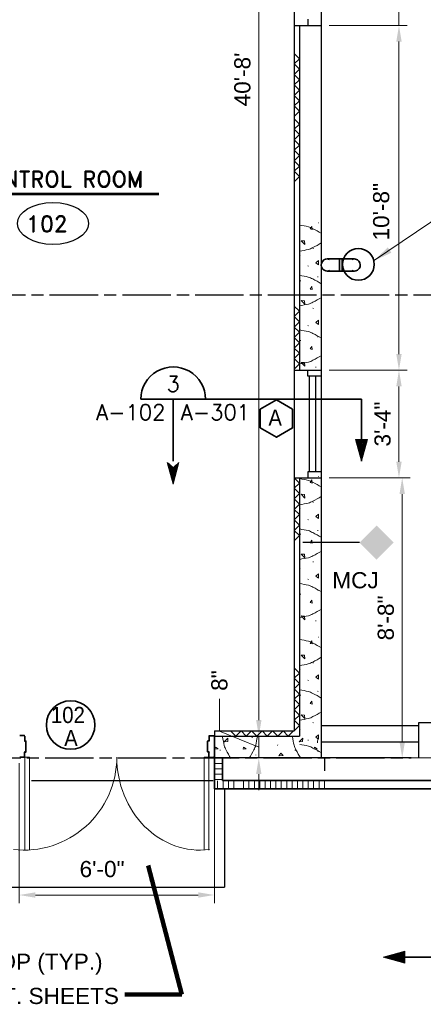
# Model space of a CAD drawing. Extents: x 394 to 1755, y 1847 to 2768.
# Tile 2 of 10: x 627 to 776, y 1889 to 2255. Entities that reach past the tile are written whole.
import ezdxf
from ezdxf.enums import TextEntityAlignment as Align

# ---------------------------------------------------------------- set-up
doc = ezdxf.new("R2010")
doc.units = 0
doc.header["$MEASUREMENT"] = 0
doc.linetypes.add('ACAD_ISO03W100', pattern=[360, 144, -216])
doc.linetypes.add('ACAD_ISO08W100', pattern=[36, 24, -3, 6, -3])
for name, color, linetype, lineweight in [('06_G-Anno-Symb', 6, 'Continuous', 5), ('A-Anno-Dims', 33, 'Continuous', 25), ('A-Anno-Patt', 152, 'Continuous', 18), ('A-Anno-Symb', 6, 'Continuous', 35), ('A-Anno-Text', 53, 'Continuous', 25), ('A-Flor-Spcl', 3, 'Continuous', 35), ('A-Glaz-Full', 1, 'Continuous', 25), ('A-Join-Ctrl', 1, 'ACAD_ISO03W100', 25), ('A-Wall-Cntr', 5, 'ACAD_ISO08W100', 18), ('A-Wall-Full-Extr', 2, 'Continuous', 35), ('A-Wall-Full-Intr', 3, 'Continuous', 25), ('A-Wall-Jamb', 1, 'Continuous', 25), ('od37a201$0$A-Elev-Fixt', 2, 'Continuous', 35), ('od38a1 plan$0$Level 1', 7, 'Continuous', 18), ('pe26ac01$0$A-Door-Prht', 6, 'Continuous', 35)]:
    doc.layers.add(name, color=color, linetype=linetype, lineweight=lineweight)
for name, color, linetype in [('14_A-FLOR-NUMB', 4, 'Continuous'), ('52', 7, 'Continuous'), ('TEXT', 1, 'Continuous')]:
    doc.layers.add(name, color=color, linetype=linetype)
doc.styles.add('notes', font='ARIAL.TTF')
doc.styles.add('ROMAND', font='romand.shx')
doc.styles.get("Standard").update_dxf_attribs({"font": 'txt.shx'})
doc.styles.add('Text', font='ARIAL.TTF', dxfattribs={"height": 0.125})
doc.dimstyles.new('EARCH', dxfattribs={"dimtxt": 0.125, "dimasz": 0.125, "dimexe": 0.0625, "dimexo": 0.0625, "dimgap": 0.0625, "dimtad": 1, "dimdec": 4, "dimzin": 3, "dimdsep": 46, "dimlunit": 4, "dimtxsty": 'notes', "dimcen": 0, "dimclrd": 256, "dimclre": 256, "dimadec": 0, "dimazin": 0, "dimtfac": 0.75, "dimtdec": 4, "dimtmove": 1, "dimatfit": 3, "dimfxl": 0, "dimfrac": 1, "dimtolj": 1, "dimtzin": 3, "dimlwd": 18, "dimlwe": 18, "dimarcsym": 0})
doc.dimstyles.new('Std-Arch', dxfattribs={"dimtxt": 0.125, "dimasz": 0.15, "dimexe": 0.0625, "dimexo": 0.0625, "dimgap": 0.0625, "dimtad": 1, "dimdec": 4, "dimzin": 11, "dimdsep": 46, "dimlunit": 4, "dimtxsty": 'Text', "dimcen": 0.09, "dimclrd": 256, "dimclre": 256, "dimadec": 4, "dimazin": 3, "dimtfac": 1, "dimtdec": 4, "dimtofl": 0, "dimtmove": 1, "dimatfit": 3, "dimfxl": 0, "dimfrac": 2, "dimtzin": 11, "dimlwd": 18, "dimlwe": 18, "dimarcsym": 0})

# ---------------------------------------------------------------- blocks, each defined once
blk = doc.blocks.new('*D160')
at = {"layer": 'A-Anno-Dims', "lineweight": 18}
for p, q in [((700.84, 2002.7), (700.84, 1990.7)), ((715.44, 2000.87), (715.44, 1994.87)), ((715.44, 1984.83), (700.84, 1990.7)), ((728.76, 1988.87), (712.44, 1988.87)), ((715.44, 1988.87), (715.44, 1980.78)), ((728.76, 1980.78), (712.44, 1980.78)), ((715.44, 1974.78), (715.44, 1968.78))]:
    blk.add_line(p, q, dxfattribs=at)
blk.add_solid([(716.44, 1994.87), (715.44, 1988.87), (714.44, 1994.87)], dxfattribs=at)
at = {"layer": 'A-Anno-Dims', "lineweight": 18, "extrusion": (0, 0, -1)}
blk.add_solid([(-714.44, 1974.78), (-715.44, 1980.78), (-716.44, 1974.78)], dxfattribs=at)
at = {"layer": 'A-Anno-Dims', "linetype": 'Continuous', "lineweight": 18, "insert": (700.84, 2009.52), "char_height": 6, "attachment_point": 5, "rotation": 90, "style": 'notes'}
blk.add_mtext('8"', dxfattribs=at)
blk = doc.blocks.new('*D76')
at = {"layer": 'A-Anno-Dims', "lineweight": 18}
for p, q in [((768.65, 2304.76), (768.65, 2298.76)), ((742.79, 2292.76), (771.65, 2292.76)), ((768.65, 2292.76), (768.65, 2252.78)), ((745.79, 2252.78), (771.65, 2252.78)), ((768.65, 2246.78), (768.65, 2240.78))]:
    blk.add_line(p, q, dxfattribs=at)
blk.add_solid([(769.65, 2298.76), (768.65, 2292.76), (767.65, 2298.76)], dxfattribs=at)
at = {"layer": 'A-Anno-Dims', "lineweight": 18, "extrusion": (0, 0, -1)}
blk.add_solid([(-767.65, 2246.78), (-768.65, 2252.78), (-769.65, 2246.78)], dxfattribs=at)
at = {"layer": 'A-Anno-Dims', "linetype": 'Continuous', "style": 'notes'}
blk.add_text('3\'-4"', height=6, rotation=90, dxfattribs=at).set_placement((763.12, 2261.57), align=Align.MIDDLE_LEFT)
blk = doc.blocks.new('*D77')
at = {"layer": 'A-Anno-Dims', "lineweight": 18}
for p, q in [((742.79, 2252.78), (771.65, 2252.78)), ((768.65, 2246.78), (768.65, 2130.76)), ((742.79, 2124.76), (771.65, 2124.76))]:
    blk.add_line(p, q, dxfattribs=at)
at = {"layer": 'A-Anno-Dims', "lineweight": 18, "extrusion": (0, 0, -1)}
blk.add_solid([(-767.65, 2246.78), (-768.65, 2252.78), (-769.65, 2246.78)], dxfattribs=at)
at = {"layer": 'A-Anno-Dims', "lineweight": 18}
blk.add_solid([(769.65, 2130.76), (768.65, 2124.76), (767.65, 2130.76)], dxfattribs=at)
at = {"layer": 'A-Anno-Dims', "linetype": 'Continuous', "style": 'notes'}
blk.add_text('10\'-8"', height=6, rotation=90, dxfattribs=at).set_placement((762.04, 2172.93), align=Align.MIDDLE_LEFT)
blk = doc.blocks.new('*D39')
at = {"layer": 'A-Anno-Dims', "lineweight": 18}
for p, q in [((742.79, 2124.76), (771.65, 2124.76)), ((768.65, 2118.76), (768.65, 2090.79)), ((742.79, 2084.79), (771.65, 2084.79))]:
    blk.add_line(p, q, dxfattribs=at)
at = {"layer": 'A-Anno-Dims'}
for points in [[(767.65, 2118.76), (769.65, 2118.76), (768.65, 2124.76)], [(767.65, 2090.79), (769.65, 2090.79), (768.65, 2084.79)]]:
    blk.add_solid(points, dxfattribs=at)
at = {"layer": 'A-Anno-Dims', "insert": (762.59, 2104.77), "char_height": 6, "attachment_point": 5, "rotation": 90, "style": 'notes'}
blk.add_mtext('\\A1;3\'-4"', dxfattribs=at)
blk = doc.blocks.new('*D40')
at = {"layer": 'A-Anno-Dims', "lineweight": 18}
for p, q in [((742.79, 2084.79), (771.65, 2084.79)), ((768.65, 2078.79), (768.65, 1986.78)), ((742.79, 1980.78), (771.65, 1980.78))]:
    blk.add_line(p, q, dxfattribs=at)
at = {"layer": 'A-Anno-Dims'}
for points in [[(767.65, 2078.79), (769.65, 2078.79), (768.65, 2084.79)], [(767.65, 1986.78), (769.65, 1986.78), (768.65, 1980.78)]]:
    blk.add_solid(points, dxfattribs=at)
at = {"layer": 'A-Anno-Dims', "insert": (762.59, 2032.78), "char_height": 6, "attachment_point": 5, "rotation": 90, "style": 'notes'}
blk.add_mtext('\\A1;8\'-8"', dxfattribs=at)
blk = doc.blocks.new('rmno')
at = {"layer": '14_A-FLOR-NUMB'}
blk.add_ellipse((0, 0), major_axis=(52.8, 0), ratio=0.590246, dxfattribs=at)
at = {"layer": 'TEXT', "linetype": 'ByBlock', "style": 'ROMAND'}
blk.add_attdef('X', (-39.8, -12.6), '', height=24, dxfattribs=at)
blk = doc.blocks.new('ROOMNAME')
at = {"color": 0, "lineweight": 40, "style": 'ROMAND'}
blk.add_attdef('X', (-12.2, -12.1), '', height=24, dxfattribs=at)
blk = doc.blocks.new('*D54')
at = {"layer": 'A-Anno-Dims', "lineweight": 18}
for p, q in [((728.76, 2476.52), (713.64, 2476.52)), ((716.64, 1994.87), (716.64, 2470.52)), ((728.76, 1988.87), (713.64, 1988.87))]:
    blk.add_line(p, q, dxfattribs=at)
at = {"layer": 'A-Anno-Dims'}
for points in [[(715.64, 2470.52), (717.64, 2470.52), (716.64, 2476.52)], [(715.64, 1994.87), (717.64, 1994.87), (716.64, 1988.87)]]:
    blk.add_solid(points, dxfattribs=at)
at = {"layer": 'A-Anno-Dims', "insert": (710.58, 2232.7), "char_height": 6, "attachment_point": 5, "rotation": 90, "style": 'notes'}
blk.add_mtext("\\A1;40'-8'", dxfattribs=at)
blk = doc.blocks.new('*D55')
at = {"layer": 'A-Anno-Dims', "lineweight": 18}
for p, q in [((742.35, 2484.75), (817.5, 2484.75)), ((814.5, 1986.78), (814.5, 2478.75)), ((742.79, 1980.78), (817.5, 1980.78))]:
    blk.add_line(p, q, dxfattribs=at)
at = {"layer": 'A-Anno-Dims'}
for points in [[(813.5, 2478.75), (815.5, 2478.75), (814.5, 2484.75)], [(813.5, 1986.78), (815.5, 1986.78), (814.5, 1980.78)]]:
    blk.add_solid(points, dxfattribs=at)
at = {"layer": 'A-Anno-Dims', "insert": (808.44, 2350.6), "char_height": 6, "attachment_point": 5, "rotation": 90, "style": 'notes'}
blk.add_mtext('\\A1;42\'-0"', dxfattribs=at)
blk = doc.blocks.new('8CMU')
for p, q in [((10.05, 7.7), (10.05, 7.98)), ((19.64, 7.89), (19.56, 8.09)), ((32.25, 7.7), (32.25, 7.98)), ((41.84, 7.89), (41.76, 8.09)), ((15.5, 4.89), (15.6, 5.11)), ((37.69, 4.89), (37.81, 5.11)), ((0.14, 2.01), (0.18, 2.29)), ((11.45, 1.29), (11.47, 1.49)), ((21.99, 3), (22.03, 3.27)), ((33.64, 1.29), (33.67, 1.49)), ((44.2, 3), (44.24, 3.27)), ((53.72, 1.09), (53.74, 1.3))]:
    blk.add_line(p, q)
for points, knots in [([(1.38, 8.09), (1.59, 7.02), (1.8, 5.95), (2.01, 4.88), (2.13, 4.28), (2.46, 3.75), (2.73, 3.2), (3.27, 2.13), (3.82, 1.09), (4.49, 0.09)], [0, 0, 0, 0, 0.377497, 0.377497, 0.377497, 0.58782, 0.58782, 0.58782, 1, 1, 1, 1]), ([(13.98, 8.09), (13.77, 7.02), (13.56, 5.95), (13.35, 4.88), (13.23, 4.28), (12.9, 3.75), (12.63, 3.2), (12.09, 2.13), (11.54, 1.09), (10.87, 0.09)], [0, 0, 0, 0, 0.377499, 0.377499, 0.377499, 0.587821, 0.587821, 0.587821, 1, 1, 1, 1]), ([(22.93, 8.09), (23.14, 7.02), (23.35, 5.95), (23.56, 4.88), (23.68, 4.28), (24.01, 3.75), (24.28, 3.2), (24.82, 2.13), (25.37, 1.09), (26.04, 0.09)], [0, 0, 0, 0, 0.377499, 0.377499, 0.377499, 0.587821, 0.587821, 0.587821, 1, 1, 1, 1]), ([(34.23, 8.09), (34.03, 7.05), (33.82, 6), (33.62, 4.96), (33.5, 4.36), (33.17, 3.83), (32.9, 3.28), (32.36, 2.21), (31.81, 1.17), (31.14, 0.17)], [0, 0, 0, 0, 0.371607, 0.371607, 0.371607, 0.58392, 0.58392, 0.58392, 1, 1, 1, 1]), ([(43.22, 8.09), (43.42, 7.05), (43.63, 6), (43.83, 4.96), (43.95, 4.36), (44.28, 3.83), (44.55, 3.28), (45.09, 2.21), (45.64, 1.17), (46.31, 0.17)], [0, 0, 0, 0, 0.371609, 0.371609, 0.371609, 0.583921, 0.583921, 0.583921, 1, 1, 1, 1]), ([(52.92, 8.09), (52.71, 7.02), (52.5, 5.95), (52.29, 4.88), (52.17, 4.28), (51.85, 3.75), (51.57, 3.2), (51.04, 2.13), (50.48, 1.09), (49.82, 0.09)], [0, 0, 0, 0, 0.377497, 0.377497, 0.377497, 0.58782, 0.58782, 0.58782, 1, 1, 1, 1])]:
    blk.add_open_spline(points, degree=3, knots=knots)
for points in [[(1.87, 6.35), (1.94, 7.6), (0.55, 6.25)], [(24.84, 6.35), (24.9, 7.6), (23.52, 6.25)], [(47.04, 6.35), (47.1, 7.6), (45.72, 6.25)], [(6.73, 3.49), (7.86, 3.64), (6.91, 4.28)], [(28.93, 3.49), (30.06, 3.64), (29.11, 4.28)], [(51.29, 3.49), (52.43, 3.64), (51.47, 4.28)], [(15.96, 1.09), (16.71, 2.09), (17.56, 1.13)], [(38.16, 1.09), (38.91, 2.09), (39.76, 1.13)]]:
    blk.add_3dface(points)
blk = doc.blocks.new('stud')
at = {"layer": '52'}
for p, q in [((0, 0), (150, 150)), ((300, 0), (150, 150)), ((300, 0), (450, 150)), ((600, 0), (450, 150)), ((600, 0), (750, 150)), ((900, 0), (750, 150)), ((900, 0), (1050, 150)), ((1200, 0), (1050, 150)), ((1200, 0), (1350, 150)), ((1500, 0), (1350, 150)), ((1500, 0), (1650, 150)), ((1800, 0), (1650, 150))]:
    blk.add_line(p, q, dxfattribs=at)
blk = doc.blocks.new('od37a201$0$PELDN')
blk.add_line((-0.0938, 0.0468), (-0.0938, -0.0469))
blk.add_arc((0, 0), 0.0469, 245.29111, 112.81672)
blk = doc.blocks.new('MCJ')
blk.add_line((-21, 0), (0, 0))
at = {"extrusion": (0, 0, -1)}
blk.add_solid([(27.36, -6.366), (20.997, 0.003), (33.723, -0.009), (27.36, 6.36)], dxfattribs=at)
blk = doc.blocks.new('*D163')
at = {"layer": 'A-Anno-Dims', "lineweight": 18}
for p, q in [((626.53, 1978.86), (626.53, 1926.9)), ((698.96, 1977.78), (698.96, 1926.9)), ((632.53, 1929.9), (692.96, 1929.9))]:
    blk.add_line(p, q, dxfattribs=at)
blk.add_solid([(632.53, 1928.9), (626.53, 1929.9), (632.53, 1930.9)], dxfattribs=at)
at = {"layer": 'A-Anno-Dims', "lineweight": 18, "extrusion": (0, 0, -1)}
blk.add_solid([(-692.96, 1930.9), (-698.96, 1929.9), (-692.96, 1928.9)], dxfattribs=at)
at = {"layer": 'A-Anno-Dims', "linetype": 'Continuous', "lineweight": 18, "style": 'notes'}
blk.add_text('6\'-0"', height=6, dxfattribs=at).set_placement((648.95, 1939.55), align=Align.MIDDLE_LEFT)

msp = doc.modelspace()

# ---------------------------------------------------------------- linework, layer by layer
msp.add_line((699.01146, 1981.76266), (698.98784, 1981.96516))
at = {"layer": '06_G-Anno-Symb', "linetype": 'Continuous', "lineweight": 35}
for p, q in [((710.25919, 2113.96291), (671.6749, 2113.96806)), ((683.66721, 2113.96291), (683.66721, 2090.93491)), ((753.56732, 2113.96291), (710.25919, 2113.96291)), ((753.56732, 2113.96291), (753.56732, 2090.93491)), ((820.72072, 1906.862), (767.51035, 1906.862))]:
    msp.add_line(p, q, dxfattribs=at)
at = {"layer": '06_G-Anno-Symb', "linetype": 'Continuous', "lineweight": 20}
for p, q in [((755.72732, 2099.04691), (751.35332, 2099.04691)), ((751.35332, 2099.04691), (753.56732, 2090.93491)), ((755.57132, 2098.96891), (751.50332, 2098.99291)), ((751.50332, 2098.99291), (753.55532, 2091.29491)), ((755.37332, 2098.81891), (751.70132, 2098.88491)), ((751.70132, 2098.88491), (753.55532, 2091.68491)), ((755.13332, 2098.60291), (751.95332, 2098.68691)), ((751.95332, 2098.68691), (753.53132, 2092.12291)), ((754.92932, 2098.40491), (752.19332, 2098.44091)), ((752.19332, 2098.44091), (753.52532, 2092.63891)), ((753.53132, 2092.12291), (754.92932, 2098.40491)), ((753.55532, 2091.29491), (755.37332, 2098.81891)), ((753.55532, 2091.68491), (755.13332, 2098.60291)), ((753.56732, 2090.93491), (755.72732, 2099.04691)), ((753.56732, 2090.93491), (755.57132, 2098.96891)), ((754.67132, 2098.20091), (752.37332, 2098.31491)), ((752.37332, 2098.31491), (753.48932, 2093.23891)), ((754.40732, 2097.96691), (752.61332, 2098.08091)), ((752.61332, 2098.08091), (753.48932, 2093.94091)), ((754.10732, 2097.69691), (752.90732, 2097.88291)), ((752.90732, 2097.88291), (753.47132, 2094.59491)), ((753.84332, 2097.44491), (753.10532, 2097.65491)), ((753.10532, 2097.65491), (753.43532, 2095.28491)), ((753.60332, 2097.32491), (753.27332, 2097.46291)), ((753.27332, 2097.46291), (753.41732, 2096.44291)), ((753.43532, 2095.28491), (753.60332, 2097.32491)), ((753.47132, 2094.59491), (753.84332, 2097.44491)), ((753.48932, 2093.23891), (754.40732, 2097.96691)), ((753.48932, 2093.94091), (754.10732, 2097.69691)), ((753.52532, 2092.63891), (754.67132, 2098.20091)), ((681.45321, 2090.5401), (683.66721, 2082.4281)), ((681.60321, 2090.4861), (683.65521, 2082.7881)), ((681.80121, 2090.3781), (683.65521, 2083.1781)), ((682.05321, 2090.1801), (683.63121, 2083.6161)), ((682.29321, 2089.9341), (683.62521, 2084.1321)), ((682.47321, 2089.8081), (683.58921, 2084.7321)), ((682.71321, 2089.5741), (683.58921, 2085.4341)), ((683.00721, 2089.3761), (683.57121, 2086.0881)), ((683.20521, 2089.1481), (683.53521, 2086.7781)), ((683.37321, 2088.9561), (683.51721, 2087.9361)), ((683.53521, 2086.7781), (683.70321, 2088.8181)), ((683.57121, 2086.0881), (683.94321, 2088.9381)), ((683.58921, 2084.7321), (684.50721, 2089.4601)), ((683.58921, 2085.4341), (684.20721, 2089.1901)), ((683.62521, 2084.1321), (684.77121, 2089.6941)), ((683.63121, 2083.6161), (685.02921, 2089.8981)), ((683.65521, 2082.7881), (685.47321, 2090.3121)), ((683.65521, 2083.1781), (685.23321, 2090.0961)), ((683.66721, 2082.4281), (685.82721, 2090.5401)), ((683.66721, 2082.4281), (685.67121, 2090.4621))]:
    msp.add_line(p, q, dxfattribs=at)
at = {"layer": '06_G-Anno-Symb', "linetype": 'Continuous', "lineweight": 18}
for p, q in [((761.53093, 1906.862), (769.64293, 1909.022)), ((761.53093, 1906.862), (769.56493, 1908.872)), ((761.89093, 1906.862), (769.41493, 1908.674)), ((762.27493, 1906.862), (769.19893, 1908.434)), ((769.19893, 1908.434), (769.28293, 1905.26)), ((769.41493, 1908.674), (769.48093, 1905.008)), ((769.56493, 1908.872), (769.58293, 1904.81)), ((769.64293, 1909.022), (769.64293, 1904.66)), ((769.64293, 1904.66), (761.53093, 1906.862)), ((769.58293, 1904.81), (761.89093, 1906.862)), ((769.48093, 1905.008), (762.27493, 1906.862)), ((762.71893, 1906.832), (769.00093, 1908.224)), ((769.28293, 1905.26), (762.71893, 1906.832)), ((763.22293, 1906.82), (768.79693, 1907.978)), ((769.03693, 1905.5), (763.22293, 1906.82)), ((763.82293, 1906.79), (768.56293, 1907.708)), ((768.89893, 1905.674), (763.82293, 1906.79)), ((764.53693, 1906.79), (768.29293, 1907.414)), ((768.67693, 1905.914), (764.53693, 1906.79)), ((765.17893, 1906.778), (768.04093, 1907.138)), ((768.46693, 1906.214), (765.17893, 1906.778)), ((765.88093, 1906.742), (767.92093, 1906.898)), ((768.25093, 1906.412), (765.88093, 1906.742)), ((768.05893, 1906.58), (767.02693, 1906.718)), ((767.92093, 1906.898), (768.05893, 1906.58)), ((768.04093, 1907.138), (768.25093, 1906.412)), ((768.29293, 1907.414), (768.46693, 1906.214)), ((768.56293, 1907.708), (768.67693, 1905.914)), ((768.79693, 1907.978), (768.89893, 1905.674)), ((769.00093, 1908.224), (769.03693, 1905.5))]:
    msp.add_line(p, q, dxfattribs=at)
at = {"layer": '06_G-Anno-Symb', "linetype": 'Continuous', "lineweight": 35}
msp.add_ellipse((683.6749, 2113.96806), major_axis=(-8.48528, 8.48528), ratio=1, start_param=3.926990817, end_param=7.068583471, dxfattribs=at)
at = {"layer": '14_A-FLOR-NUMB', "const_width": 1, "flags": 128}
msp.add_lwpolyline([(612.52731, 2190.18778), (678.37951, 2190.18778)], dxfattribs=at)
at = {"layer": 'A-Anno-Patt'}
for p, q in [((737.64541, 2025.57715), (737.44291, 2025.60077)), ((735.73853, 2016.05965), (735.46853, 2016.10015)), ((730.84478, 2013.69715), (730.64678, 2013.62115)), ((733.84853, 2009.55265), (733.62916, 2009.66402)), ((731.03716, 2004.11215), (730.76041, 2004.11215)), ((737.44966, 2005.50265), (737.24716, 2005.52965)), ((735.73853, 1993.85215), (735.46853, 1993.89265)), ((730.84478, 1991.4964), (730.64678, 1991.4139)), ((712.93396, 1988.22076), (712.93396, 1988.49751)), ((722.37446, 1985.40938), (722.48583, 1985.62876)), ((733.84853, 1987.35527), (733.62916, 1987.45652)), ((701.05297, 1983.51938), (701.09347, 1983.78938)), ((714.32446, 1981.80826), (714.35146, 1982.01076)), ((728.88146, 1983.51938), (728.92196, 1983.78938)), ((737.44966, 1983.30527), (737.24716, 1983.3289))]:
    msp.add_line(p, q, dxfattribs=at)
for points, knots in [([(730.64678, 2024.77927), (731.71731, 2024.56934), (732.78789, 2024.35976), (733.85841, 2024.14965), (734.45484, 2024.03259), (734.98699, 2023.70524), (735.53441, 2023.4314), (736.6072, 2022.89473), (737.64593, 2022.34133), (738.64678, 2021.67565)], [0, 0, 0, 0, 0.377497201, 0.377497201, 0.377497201, 0.587819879, 0.587819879, 0.587819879, 1, 1, 1, 1]), ([(730.64678, 2015.07615), (731.69075, 2015.28081), (732.73472, 2015.48539), (733.77866, 2015.69027), (734.37509, 2015.80733), (734.90724, 2016.13468), (735.45466, 2016.40852), (736.52746, 2016.94519), (737.56618, 2017.49859), (738.56703, 2018.16427)], [0, 0, 0, 0, 0.371608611, 0.371608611, 0.371608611, 0.583920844, 0.583920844, 0.583920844, 1, 1, 1, 1]), ([(730.64678, 2006.08902), (731.69073, 2005.88431), (732.73472, 2005.67987), (733.77866, 2005.47502), (734.3751, 2005.35799), (734.90724, 2005.03062), (735.45466, 2004.75677), (736.52745, 2004.2201), (737.56618, 2003.66671), (738.56703, 2003.00102)], [0, 0, 0, 0, 0.371606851, 0.371606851, 0.371606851, 0.583919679, 0.583919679, 0.583919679, 1, 1, 1, 1]), ([(730.64678, 1994.7899), (731.71733, 1994.99978), (732.78788, 1995.20957), (733.85841, 1995.41965), (734.45484, 1995.53669), (734.98699, 1995.86405), (735.53441, 1996.1379), (736.60721, 1996.67456), (737.64593, 1997.22796), (738.64678, 1997.89365)], [0, 0, 0, 0, 0.377498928, 0.377498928, 0.377498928, 0.587821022, 0.587821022, 0.587821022, 1, 1, 1, 1]), ([(701.99072, 1988.61113), (702.2006, 1987.54058), (702.4104, 1986.47003), (702.62047, 1985.39951), (702.73751, 1984.80307), (703.06488, 1984.27092), (703.33872, 1983.72351), (703.87539, 1982.65071), (704.42879, 1981.61198), (705.09447, 1980.61113)], [0, 0, 0, 0, 0.377498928, 0.377498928, 0.377498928, 0.587821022, 0.587821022, 0.587821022, 1, 1, 1, 1]), ([(714.91083, 1988.61113), (714.70612, 1987.56718), (714.50168, 1986.52319), (714.29683, 1985.47926), (714.1798, 1984.88282), (713.85243, 1984.35067), (713.57858, 1983.80326), (713.04192, 1982.73046), (712.48852, 1981.69173), (711.82283, 1980.69088)], [0, 0, 0, 0, 0.371606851, 0.371606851, 0.371606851, 0.583919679, 0.583919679, 0.583919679, 1, 1, 1, 1]), ([(727.89796, 1988.61113), (728.10262, 1987.56716), (728.3072, 1986.52319), (728.51208, 1985.47926), (728.62914, 1984.88282), (728.95649, 1984.35067), (729.23033, 1983.80326), (729.767, 1982.73046), (730.3204, 1981.69173), (730.98608, 1980.69088)], [0, 0, 0, 0, 0.371608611, 0.371608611, 0.371608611, 0.583920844, 0.583920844, 0.583920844, 1, 1, 1, 1]), ([(730.64678, 1985.83415), (731.71733, 1985.62427), (732.78788, 1985.41447), (733.85841, 1985.2044), (734.45484, 1985.08735), (734.98699, 1984.75999), (735.53441, 1984.48615), (736.60721, 1983.94948), (737.64593, 1983.39608), (738.64678, 1982.7304)], [0, 0, 0, 0, 0.377498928, 0.377498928, 0.377498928, 0.587821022, 0.587821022, 0.587821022, 1, 1, 1, 1])]:
    msp.add_open_spline(points, degree=3, knots=knots, dxfattribs=at)
msp.add_open_spline([(737.60108, 1988.61113), (737.45782, 1987.88056), (737.31472, 1987.14997), (737.1715, 1986.41939)], degree=3, dxfattribs=at)
for points in [[(735.24916, 2023.14715), (735.09728, 2024.28452), (734.46278, 2023.33277)], [(732.38716, 2018.89465), (731.13841, 2018.96215), (732.48841, 2017.5784)], [(737.64541, 2010.0184), (736.64978, 2010.76765), (737.61166, 2011.62152)], [(735.24916, 2000.78777), (735.09728, 2001.9184), (734.46278, 2000.96327)], [(732.38716, 1996.6939), (731.13841, 1996.7614), (732.48841, 1995.37765)], [(737.64541, 1987.81765), (736.64978, 1988.57027), (737.61166, 1989.42077)], [(703.89472, 1986.87076), (703.96222, 1988.11951), (702.57847, 1986.76951)], [(731.71646, 1986.87076), (731.78396, 1988.11951), (730.40021, 1986.76951)], [(699.19419, 1984.00876), (700.32482, 1984.16063), (699.37307, 1984.79513)], [(709.60958, 1984.00876), (710.74021, 1984.16063), (709.78508, 1984.79513)], [(722.84021, 1981.61251), (723.58946, 1982.60813), (724.44333, 1981.64626)], [(735.96896, 1984.00876), (737.10633, 1984.16063), (736.15458, 1984.79513)]]:
    msp.add_3dface(points, dxfattribs=at)
at = {"layer": 'A-Anno-Symb', "flags": 128}
msp.add_lwpolyline([(715.97272, 2103.31821), (715.97272, 2110.24371), (721.97028, 2113.70646), (727.96772, 2110.24371), (727.96772, 2103.31821), (721.97028, 2099.85546)], close=True, dxfattribs=at)
at = {"layer": 'A-Anno-Symb'}
msp.add_circle((645.62984, 1993.01062), 9, dxfattribs=at)
at = {"layer": 'A-Flor-Spcl', "lineweight": 25}
for p in [(702.76783, 1969.30348), (622.58171, 1932.78255)]:
    msp.add_line(p, (702.76783, 1932.78255), dxfattribs=at)
at = {"layer": 'A-Glaz-Full'}
for p, q in [((738.58261, 2292.75895), (738.58261, 2252.78009)), ((738.58261, 2124.76397), (738.58261, 2084.78511)), ((734.16758, 2122.50512), (734.16758, 2087.04396)), ((736.44697, 2122.50512), (736.44697, 2087.04396))]:
    msp.add_line(p, q, dxfattribs=at)
at = {"layer": 'A-Wall-Cntr', "lineweight": 25, "ltscale": 0.75}
for p, q in [((448.82584, 2152.77599), (1312.45073, 2152.77599)), ((447.13055, 1980.78255), (772.01963, 1980.78255))]:
    msp.add_line(p, q, dxfattribs=at)
at = {"layer": 'A-Wall-Full-Extr'}
for p, q in [((698.95533, 1980.78255), (698.95533, 1969.30348)), ((701.95533, 1980.78255), (701.95533, 1972.44534)), ((701.95533, 1972.44534), (818.98248, 1972.44534)), ((698.95533, 1969.30348), (821.98248, 1969.30348))]:
    msp.add_line(p, q, dxfattribs=at)
at = {"layer": 'A-Wall-Full-Extr', "lineweight": 18}
for p, q in [((698.95533, 1978.78255), (701.95533, 1978.78255)), ((698.95533, 1976.78255), (701.95533, 1976.78255)), ((698.95533, 1974.78255), (701.95533, 1974.78255)), ((698.95533, 1972.78255), (701.95533, 1972.78255)), ((700.16997, 1969.30348), (700.16997, 1972.30348)), ((702.16997, 1969.30348), (702.16997, 1972.30348)), ((704.16997, 1969.30348), (704.16997, 1972.30348)), ((706.16997, 1969.30348), (706.16997, 1972.30348)), ((709.79096, 1969.30348), (709.79096, 1972.30348)), ((711.79096, 1969.30348), (711.79096, 1972.30348)), ((713.79096, 1969.30348), (713.79096, 1972.30348)), ((715.79096, 1969.30348), (715.79096, 1972.30348)), ((717.79096, 1969.30348), (717.79096, 1972.30348)), ((719.79096, 1969.30348), (719.79096, 1972.30348)), ((721.79096, 1969.30348), (721.79096, 1972.30348)), ((723.79096, 1969.30348), (723.79096, 1972.30348)), ((725.79096, 1969.30348), (725.79096, 1972.30348)), ((727.79096, 1969.30348), (727.79096, 1972.30348)), ((729.79096, 1969.30348), (729.79096, 1972.30348)), ((731.79096, 1969.30348), (731.79096, 1972.30348)), ((733.79096, 1969.30348), (733.79096, 1972.30348)), ((735.79096, 1969.30348), (735.79096, 1972.30348)), ((737.79096, 1969.30348), (737.79096, 1972.30348)), ((739.79096, 1969.30348), (739.79096, 1972.30348))]:
    msp.add_line(p, q, dxfattribs=at)
at = {"layer": 'A-Wall-Full-Intr'}
for p, q in [((728.55342, 2474.5178), (728.55342, 1990.87334)), ((730.55342, 2252.78009), (730.55342, 2124.76397)), ((738.58261, 2252.78009), (738.58261, 2124.76397)), ((730.55342, 2084.78511), (730.55342, 1988.87334)), ((738.58261, 2084.78511), (738.58261, 1980.78255)), ((738.58261, 1992.78255), (774.82792, 1992.78255)), ((774.82792, 1980.78255), (774.82792, 1993.96169)), ((774.82792, 1993.96169), (787.9206, 1993.96169)), ((698.95533, 1990.87334), (728.55342, 1990.87334)), ((698.95533, 1988.87334), (730.55342, 1988.87334)), ((738.58261, 1986.78255), (774.82792, 1986.78255)), ((772.01963, 1980.78255), (699.97096, 1980.78255)), ((739.78573, 1980.78255), (739.78573, 1976.04149)), ((631.07332, 1972.44534), (698.55537, 1972.44534))]:
    msp.add_line(p, q, dxfattribs=at)
at = {"layer": 'A-Wall-Jamb'}
for p, q in [((728.55342, 2252.78009), (738.58261, 2252.78009)), ((733.61314, 2255.05948), (733.61314, 2252.78009)), ((728.55342, 2124.76397), (738.58261, 2124.76397)), ((733.61314, 2122.50512), (733.61314, 2124.76397)), ((738.58261, 2122.50512), (733.61314, 2122.50512)), ((728.55342, 2084.78511), (738.58261, 2084.78511)), ((738.58261, 2087.04396), (733.61314, 2087.04396)), ((733.61314, 2087.04396), (733.61314, 2084.78511)), ((628.45345, 1989.09454), (626.73148, 1989.09454)), ((628.45345, 1988.99301), (626.73148, 1988.99301)), ((628.50219, 1988.94022), (628.50219, 1987.15733)), ((628.60778, 1988.94022), (628.60778, 1987.15733)), ((696.92289, 1988.94022), (696.92289, 1987.15733)), ((697.02848, 1988.94022), (697.02848, 1987.15733)), ((697.07721, 1989.09454), (698.79918, 1989.09454)), ((697.07721, 1988.99301), (698.79918, 1988.99301)), ((698.84792, 1988.94022), (698.84792, 1988.58689)), ((698.95125, 1980.78255), (698.95125, 1988.87334)), ((698.95351, 1988.94022), (698.95351, 1988.58689)), ((698.95533, 1990.87334), (698.95533, 1980.78255)), ((628.65652, 1987.10453), (628.96111, 1987.10453)), ((628.65652, 1987.00706), (628.96111, 1987.00706)), ((628.70525, 1987.10453), (628.96111, 1987.10453)), ((629.01391, 1983.11232), (629.01391, 1986.95426)), ((629.11138, 1983.11232), (629.11138, 1986.95426)), ((696.41929, 1983.11232), (696.41929, 1986.95426)), ((696.51676, 1983.11232), (696.51676, 1986.95426)), ((696.87415, 1987.10453), (696.56956, 1987.10453)), ((696.82542, 1987.10453), (696.56956, 1987.10453)), ((696.87415, 1987.00706), (696.56956, 1987.00706)), ((698.95351, 1988.58689), (698.84792, 1988.58689)), ((628.50219, 1981.12637), (628.50219, 1982.90926)), ((628.60778, 1981.12637), (628.60778, 1982.90926)), ((628.65652, 1983.05953), (628.96111, 1983.05953)), ((628.65652, 1982.96206), (628.96111, 1982.96206)), ((628.70525, 1982.96206), (628.96111, 1982.96206)), ((696.87415, 1983.05953), (696.56956, 1983.05953)), ((696.87415, 1982.96206), (696.56956, 1982.96206)), ((696.82542, 1982.96206), (696.56956, 1982.96206)), ((696.92289, 1981.12637), (696.92289, 1982.90926)), ((697.02848, 1981.12637), (697.02848, 1982.90926)), ((628.45345, 1981.07357), (626.73148, 1981.07357)), ((628.45345, 1980.97204), (626.73148, 1980.97204)), ((628.45345, 1980.97204), (626.73148, 1980.97204)), ((697.07721, 1981.07357), (698.79918, 1981.07357)), ((697.07721, 1980.97204), (698.79918, 1980.97204)), ((697.07721, 1980.97204), (698.79918, 1980.97204)), ((698.84792, 1981.37817), (698.95351, 1981.37817)), ((698.84792, 1981.12637), (698.84792, 1981.37817)), ((698.95351, 1981.12637), (698.95351, 1981.37817))]:
    msp.add_line(p, q, dxfattribs=at)
for centre, radius, start, end in [((628.45224, 1988.9431), 0.1523, 0, 90), ((628.45224, 1988.9431), 0.05077, 0, 90), ((628.65531, 1987.15819), 0.1523, 180, 270), ((628.65531, 1987.15819), 0.05077, 180, 270), ((628.9599, 1986.95512), 0.1523, 0, 90), ((628.9599, 1986.95512), 0.05077, 0, 90), ((628.65531, 1982.91012), 0.1523, 90, 180), ((628.65531, 1982.91012), 0.05077, 90, 180), ((628.9599, 1983.11318), 0.1523, 270, 0), ((628.9599, 1983.11318), 0.05077, 270, 0), ((628.45224, 1981.1252), 0.1523, 270, 0), ((628.45224, 1981.1252), 0.05077, 270, 0)]:
    msp.add_arc(centre, radius, start, end, dxfattribs=at)
at = {"layer": 'A-Wall-Jamb', "extrusion": (0, 0, -1)}
for centre, radius, start, end in [((-697.07842, 1988.9431), 0.1523, 0, 90), ((-697.07842, 1988.9431), 0.05077, 0, 90), ((-698.80039, 1988.9431), 0.1523, 90, 180), ((-698.80039, 1988.9431), 0.05077, 90, 180), ((-696.57077, 1986.95512), 0.1523, 0, 90), ((-696.57077, 1986.95512), 0.05077, 0, 90), ((-696.87536, 1987.15819), 0.1523, 180, 270), ((-696.87536, 1987.15819), 0.05077, 180, 270), ((-696.57077, 1983.11318), 0.1523, 270, 0), ((-696.57077, 1983.11318), 0.05077, 270, 0), ((-696.87536, 1982.91012), 0.1523, 90, 180), ((-696.87536, 1982.91012), 0.05077, 90, 180), ((-697.07842, 1981.1252), 0.1523, 270, 0), ((-697.07842, 1981.1252), 0.05077, 270, 0), ((-698.80039, 1981.1252), 0.1523, 180, 270), ((-698.80039, 1981.1252), 0.05077, 180, 270)]:
    msp.add_arc(centre, radius, start, end, dxfattribs=at)
at = {"layer": 'od37a201$0$A-Elev-Fixt'}
for p, q in [((740.8323, 2166.06517), (750.99468, 2166.06517)), ((740.8323, 2166.06517), (750.99468, 2166.06517)), ((740.8323, 2161.57242), (750.99468, 2161.57242)), ((740.8323, 2161.57242), (750.99468, 2161.57242))]:
    msp.add_line(p, q, dxfattribs=at)
msp.add_circle((752.41543, 2164.04267), 5.88779, dxfattribs=at)
msp.add_circle((752.41543, 2164.04267), 5.88779, dxfattribs=at)
at = {"layer": 'od38a1 plan$0$Level 1', "color": 3, "linetype": 'Continuous', "lineweight": 25}
msp.add_line((738.58261, 1980.78255), (698.76783, 1980.78255), dxfattribs=at)
msp.add_line((738.58261, 1980.78255), (698.76783, 1980.78255), dxfattribs=at)
at = {"layer": 'pe26ac01$0$A-Door-Prht', "lineweight": 0}
for p, q in [((630.41504, 1981.12231), (628.60372, 1981.12231)), ((628.60372, 1981.12231), (628.60372, 1946.52418)), ((630.41504, 1946.52418), (630.41504, 1981.12231))]:
    msp.add_line(p, q, dxfattribs=at)
at = {"layer": 'pe26ac01$0$A-Door-Prht', "lineweight": 18}
for p, q in [((695.11563, 1981.12231), (696.92695, 1981.12231)), ((695.11563, 1946.52418), (695.11563, 1981.12231)), ((696.92695, 1981.12231), (696.92695, 1946.52418))]:
    msp.add_line(p, q, dxfattribs=at)
msp.add_arc((628.21412, 1981.12346), 34.55125, 263.639225, 359.9215278, dxfattribs=at)
at = {"layer": 'pe26ac01$0$A-Door-Prht', "lineweight": 18, "extrusion": (0, 0, -1)}
msp.add_ellipse((693.71551, 1981.12346), major_axis=(0, 34.55125), ratio=0.895776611, start_param=3.030576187, end_param=4.711019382, dxfattribs=at)

# ---------------------------------------------------------------- block references
at = {"layer": '14_A-FLOR-NUMB', "xscale": 0.25, "yscale": 0.25, "zscale": 0.25}
for name, p, values in [('ROOMNAME', (612.69651, 2195.73283), {'X': 'CONTROL ROOM'}), ('rmno', (639.0621, 2179.23134), {'X': '102'})]:
    msp.add_blockref(name, p, dxfattribs=at).add_auto_attribs(values)
at = {"layer": 'A-Anno-Patt', "xscale": 0.013, "yscale": 0.013, "zscale": 0.013}
for p, rotation in [((728.55342, 2242.35873), 270), ((728.55342, 2218.10971), 270), ((728.55342, 2148.58892), 270), ((728.55342, 2084.79911), 270), ((728.55342, 2014.27334), 270), ((728.33891, 1990.87334), 180)]:
    msp.add_blockref('stud', p, dxfattribs=dict(at, rotation=rotation))
at = {"layer": 'A-Anno-Patt', "rotation": 90}
for p in [(738.73853, 2125.73476), (738.73853, 2031.57237)]:
    msp.add_blockref('8CMU', p, dxfattribs=at)
at = {"layer": 'A-Join-Ctrl', "linetype": 'Continuous', "rotation": 180}
msp.add_blockref('MCJ', (731.78573, 2060.75233), dxfattribs=at)
at = {"layer": 'od37a201$0$A-Elev-Fixt', "xscale": 48, "yscale": -48}
for p, rotation in [((740.8323, 2163.81517), 180), ((740.8323, 2163.81517), 180), ((750.8603, 2163.81755), 360), ((750.8603, 2163.81755), 360)]:
    msp.add_blockref('od37a201$0$PELDN', p, dxfattribs=dict(at, rotation=rotation))

# ---------------------------------------------------------------- texts
at = {"layer": '06_G-Anno-Symb', "linetype": 'Continuous', "lineweight": 18}
msp.add_text('3', height=5.76, dxfattribs=at).set_placement((683.65521, 2119.65691), align=Align.MIDDLE_CENTER)
msp.add_text('A-102', height=5.76, dxfattribs=at).set_placement((680.79921, 2109.13891), align=Align.MIDDLE_RIGHT)
msp.add_text('A-301', height=5.76, dxfattribs=at).set_placement((686.49321, 2109.13891), align=Align.MIDDLE_LEFT)
at = {"layer": 'A-Anno-Text', "style": 'notes', "width": 0.9}
for s, p in [('A ', (722.56589, 2107.12617)), ('102', (644.61392, 1996.76069)), ('A', (645.74117, 1988.174))]:
    msp.add_text(s, height=6, dxfattribs=at).set_placement(p, align=Align.MIDDLE_CENTER)
at = {"layer": 'A-Anno-Text', "style": 'notes'}
msp.add_text('MCJ', height=6, dxfattribs=at).set_placement((742.71239, 2049.78069), align=Align.TOP_LEFT)
at = {"layer": 'A-Anno-Text', "insert": (572.27483, 1908.12957), "char_height": 6, "attachment_point": 1, "line_spacing_factor": 1.27, "style": 'notes'}
msp.add_mtext('CONC. STOOP (TYP.)\\PSEE STRUCT. SHEETS', dxfattribs=at)

# ---------------------------------------------------------------- dimensions: what is measured, and where the dimension line sits
at = {"layer": 'A-Anno-Dims', "lineweight": 18}
for base, p1, p2, angle, override, picture, middle in [((814.50158, 2484.75233), (739.78573, 1980.78255), (739.3545, 2484.75233), 90, {"dimscale": 48}, '*D55', (814.50158, 2351.50335)), ((768.65357, 1980.78255), (739.78573, 2084.78511), (739.78573, 1980.78255), 270, {"dimscale": 48, "dimtad": 0}, '*D40', (756.52839, 2026.78383))]:
    dim = msp.add_linear_dim(base=base, p1=p1, p2=p2, angle=angle, dimstyle='EARCH', override=override, dxfattribs=at)
    dim.commit()
    dim.dimension.update_dxf_attribs({"geometry": picture, "text_midpoint": middle, "dimtype": 160})
dim = msp.add_linear_dim(base=(715.44082, 2476.5178), p1=(730.55342, 1988.87334), p2=(730.55342, 2476.5178), angle=90, text="40'-8'", dimstyle='EARCH', override={"dimscale": 48, "dimtad": 0}, dxfattribs=at)
dim.commit()
dim.dimension.update_dxf_attribs({"geometry": '*D54', "text_midpoint": (709.37738, 2232.69557), "dimtype": 160, "insert": (-1.20312, 0)})
for base, p1, p2, picture, middle in [((767.45045, 2252.78009), (738.58261, 2292.75895), (741.58261, 2252.78009), '*D76', (761.91539, 2272.91107)), ((767.45045, 2124.76397), (738.58261, 2252.78009), (738.58261, 2124.76397), '*D77', (760.84163, 2186.60818)), ((767.45045, 2084.78511), (738.58261, 2124.76397), (738.58261, 2084.78511), '*D39', (755.32322, 2110.77454))]:
    dim = msp.add_linear_dim(base=base, p1=p1, p2=p2, angle=270, dimstyle='EARCH', override={"dimscale": 48, "dimtad": 0}, dxfattribs=at)
    dim.commit()
    dim.dimension.update_dxf_attribs({"geometry": picture, "text_midpoint": middle, "dimtype": 160, "insert": (-1.20312, 0)})
dim = msp.add_linear_dim(base=(715.44082, 1980.78255), p1=(731.75655, 1988.87334), p2=(731.75655, 1980.78255), angle=270, text='8"', dimstyle='EARCH', override={"dimscale": 48, "dimtad": 0}, dxfattribs=at)
dim.commit()
dim.dimension.update_dxf_attribs({"geometry": '*D160', "text_midpoint": (700.84121, 2005.69844), "dimtype": 160})
dim = msp.add_linear_dim(base=(698.95533, 1929.89568), p1=(626.53102, 1981.86391), p2=(698.95533, 1980.78255), text='6\'-0"', dimstyle='EARCH', override={"dimscale": 48, "dimtad": 0, "dimcen": 0.09}, dxfattribs=at)
dim.commit()
dim.dimension.update_dxf_attribs({"geometry": '*D163', "text_midpoint": (657.29826, 1939.54667), "dimtype": 128})

# ---------------------------------------------------------------- leaders
at = {"layer": 'A-Anno-Text', "lineweight": 18}
for points, dimstyle, override in [([(758.02213, 2165.30812), (817.98031, 2206.06089)], 'Std-Arch', {"dimscale": 1, "dimasz": 7.2, "dimgap": 3, "dimclrd": 0, "dimlwd": 13}), ([(674.37597, 1940.82403), (686.83031, 1892.92271), (665.75373, 1892.92271)], 'EARCH', {"dimscale": 48, "dimtad": 0, "dimclrd": 0, "dimlwd": 65534})]:
    msp.add_leader(points, dimstyle=dimstyle, override=override, dxfattribs=at)

doc.saveas('drawing.dxf')
